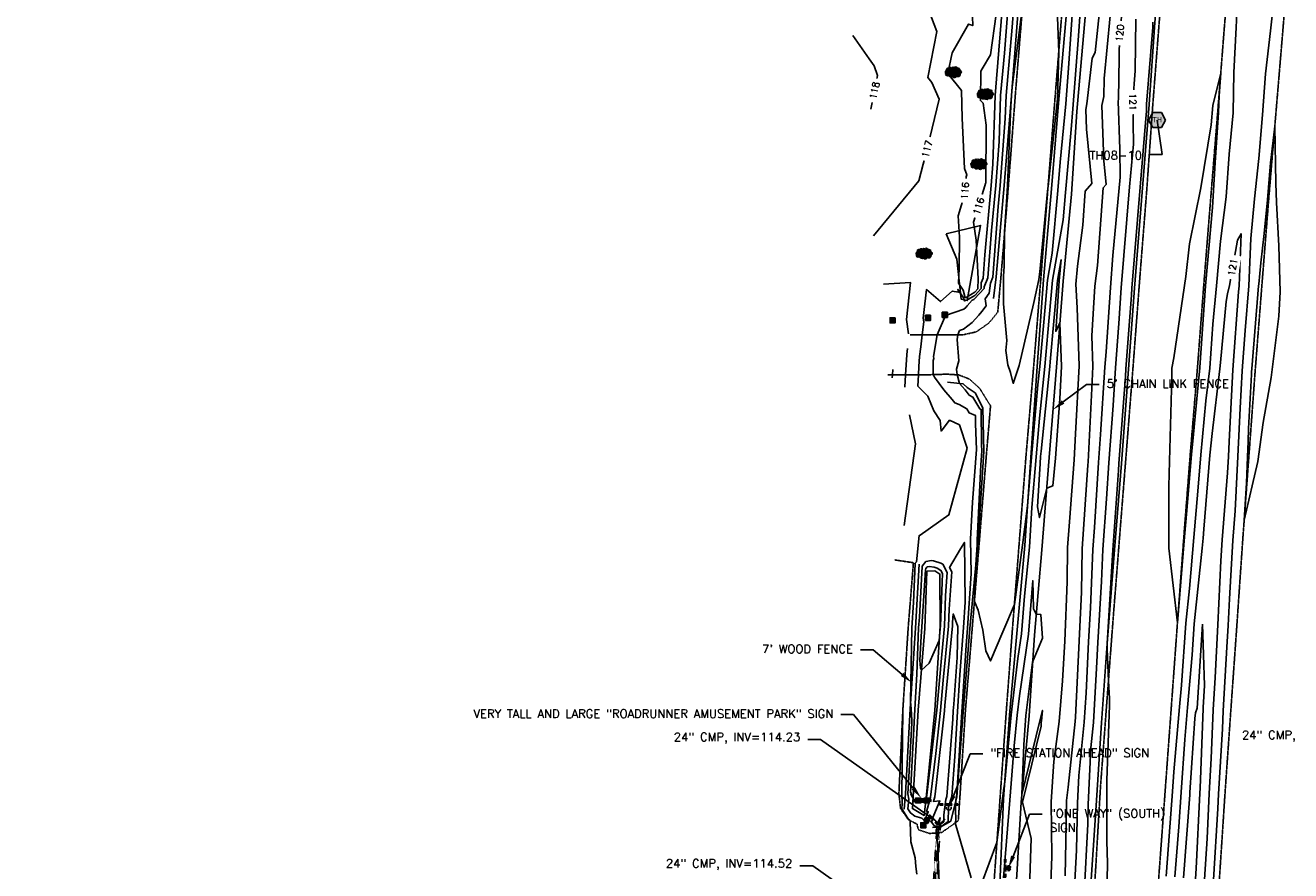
# Model space of a CAD drawing. Header units: feet. Extents: x 351431 to 355879, y 310968 to 329728.
# Tile 47 of 256: x 352804 to 353550, y 315746 to 316244. Entities that reach past the tile are written whole.
import ezdxf

# ---------------------------------------------------------------- set-up
doc = ezdxf.new("R2010")
doc.units = ezdxf.units.FT
doc.header["$MEASUREMENT"] = 0
doc.linetypes.add('D10', pattern=[0.15, 0.1, -0.05])
doc.linetypes.add('D25', pattern=[0.375, 0.25, -0.125])
for name, color, linetype in [('ELIF', 153, 'LINKFENCE'), ('ELTCH-EG2', 253, 'Continuous'), ('ELTCN-EG2', 251, 'Continuous'), ('ELTT', 3, 'Continuous'), ('ELUDC', 153, 'D10'), ('ELYSP', 1, 'D25'), ('ELYSS', 2, 'Continuous'), ('ESFS', 153, 'Continuous'), ('ESGH', 1, 'Continuous'), ('ESIO', 4, 'Continuous'), ('ESIP', 41, 'Continuous'), ('ESIS', 5, 'Continuous'), ('ESMask', 155, 'Continuous'), ('ESUD-CMP', 13, 'D10'), ('ETFS', 6, 'Continuous'), ('ETGH', 4, 'Continuous'), ('ETIF', 4, 'Continuous'), ('ETIS', 2, 'Continuous'), ('ETTC', 252, 'Continuous'), ('ETUD', 4, 'Continuous')]:
    doc.layers.add(name, color=color, linetype=linetype)
doc.styles.add('ANNO-TOPO', font='simplex.shx')
doc.styles.add('L80', font='simplex', dxfattribs={"height": 4})
doc.styles.add('ROMANSM', font='romansm.shx')
doc.linetypes.add('LINKFENCE', pattern='A,0.25,-0.08,0.25,-0.08,["X",ROMANSM,S=0.08,R=0,X=-0.004,Y=-0.04],-0.12', length=0.78)

# ---------------------------------------------------------------- blocks, each defined once
blk = doc.blocks.new('TH')
blk.add_hatch(color=256).paths.add_polyline_path([(-0.05, 0.087), (0.05, 0.087), (0.1, 0), (0.05, -0.087), (-0.05, -0.087), (-0.1, 0)])
for p, q in [((-0.1, 0), (-0.05, 0.087)), ((-0.05, -0.087), (-0.1, 0)), ((-0.05, 0.087), (0.05, 0.087)), ((0.05, 0.087), (0.1, 0)), ((0.1, 0), (0.05, -0.087)), ((0.05, -0.087), (-0.05, -0.087))]:
    blk.add_line(p, q)
blk.add_text('TH', height=0.06).set_placement((-0.053, -0.026))
blk = doc.blocks.new('ESIPUBSIGN')
at = {"layer": 'ESMask'}
h = blk.add_hatch(color=256, dxfattribs=at)
edge = h.paths.add_edge_path()
edge.add_arc((0, 0), 0.03, 90, 450)
for p, q in [((-0.03, 0.105), (-0.045, 0.105)), ((-0.045, 0.105), (-0.045, 0.066)), ((-0.045, 0.038), (-0.045, -0.039)), ((-0.03, 0.105), (-0.03, 0.066)), ((-0.03, 0.038), (-0.03, -0.039)), ((-0.045, -0.067), (-0.045, -0.106)), ((-0.03, -0.106), (-0.045, -0.106)), ((-0.03, -0.067), (-0.03, -0.106))]:
    blk.add_line(p, q)
for start, end in [(144.2314, 216.3563), (17.9702, 107.0495), (253.5383, 340.7883)]:
    blk.add_arc((0, 0), 0.03, start, end)
blk.add_solid([(-0.045, -0.106), (-0.03, -0.106), (-0.045, 0.105), (-0.03, 0.105)], dxfattribs=at)
blk = doc.blocks.new('ESIPOST')
blk.add_lwpolyline([(0.03, 0.03), (0.03, -0.03), (-0.03, -0.03), (-0.03, 0.03), (0.03, 0.03)])
at = {"layer": 'ESMask'}
blk.add_solid([(-0.03, -0.03), (-0.03, 0.03), (0.03, -0.03), (0.03, 0.03)], dxfattribs=at)
blk = doc.blocks.new('ESIBLDR')
blk.add_lwpolyline([(-0.007, 0.033), (-0.023, 0.027), (-0.03, 0.006), (-0.028, -0.033), (-0.01, -0.034), (0.008, -0.037), (0.022, -0.02), (0.034, 0.003), (0.034, 0.027), (0.008, 0.027)], close=True)
at = {"layer": 'ESMask'}
for points in [[(0.008, 0.027), (-0.007, 0.033), (-0.03, 0.006), (-0.023, 0.027)], [(-0.028, -0.033), (0.008, 0.027), (-0.03, 0.006), (0.008, 0.027)], [(0.022, -0.02), (0.008, -0.037), (0.008, 0.027), (-0.028, -0.033)], [(0.008, 0.027), (0.034, 0.027), (0.022, -0.02), (0.034, 0.003)]]:
    blk.add_solid(points, dxfattribs=at)
blk = doc.blocks.new('ESIDTREE')
blk.add_lwpolyline([(-0.083, 0.021, -0.658219), (-0.054, 0.049, -0.594626), (-0.025, 0.05, -0.704437), (0.005, 0.05, -0.885068), (0.042, 0.044, -0.916303), (0.072, 0.022, -1.027393), (0.075, -0.014, -0.880235), (0.036, -0.043, -0.569977), (-0.009, -0.052, -0.370407), (-0.061, -0.036, -0.824221), (-0.092, -0.01, -0.566054), (-0.083, 0.021, -0.480508)], format="xyb")
at = {"layer": 'ESMask', "const_width": 0.01}
blk.add_lwpolyline([(-0.078, 0.023, -0.792768), (-0.051, 0.041, -0.768721), (-0.029, 0.047, 0.639322), (-0.02, 0.048, -0.704437), (0, 0.048, 0.72706), (0.01, 0.048, -0.885068), (0.037, 0.044, 0.713475), (0.045, 0.041, -0.916303), (0.068, 0.025, 0.615666), (0.073, 0.017, -1.027393), (0.075, -0.009, 0.556873), (0.071, -0.017, -0.880235), (0.04, -0.04, 0.556256), (0.032, -0.041, -0.62875), (-0.007, -0.046, -0.457201), (-0.06, -0.028, -1.148825), (-0.085, -0.009, -0.666281), (-0.081, 0.016, 0.45741)], format="xyb", close=True, dxfattribs=at)
at = {"layer": 'ESMask'}
for points in [[(-0.083, 0.021), (-0.092, -0.01), (0.072, 0.022), (0.075, -0.014)], [(-0.083, 0.021), (-0.054, 0.049), (0.072, 0.022), (0.042, 0.044)], [(-0.079, 0.033), (-0.073, 0.024), (-0.064, 0.047), (-0.057, 0.037)], [(-0.019, 0.044), (-0.016, 0.053), (0, 0.042), (-0.001, 0.052)], [(0.01, 0.043), (0.017, 0.057), (0.035, 0.04), (0.034, 0.055)], [(0.045, 0.038), (0.056, 0.046), (0.063, 0.023), (0.07, 0.033)], [(0.07, -0.007), (0.085, -0.004), (0.069, 0.017), (0.082, 0.015)], [(-0.087, -0.008), (-0.084, -0.034), (0.075, -0.011), (0.065, -0.043)], [(-0.049, -0.033), (-0.05, -0.043), (0.029, -0.038), (0.018, -0.055)]]:
    blk.add_solid(points, dxfattribs=at)
blk = doc.blocks.new('ESIPVTSIGN')
for p, q in [((0.057, 0.029), (0, 0.029)), ((0.143, 0.029), (0.086, 0.029)), ((0, -0.029), (0.057, -0.029)), ((0.086, -0.029), (0.143, -0.029))]:
    blk.add_line(p, q)
for centre, start, end in [((0, 0), 145.0682, 214.9318), ((0, 0), 55.0682, 124.9318), ((0, 0), 325.0682, 34.9318), ((0.143, 0), 145.0682, 214.9318), ((0.143, 0), 55.0682, 124.9318), ((0.143, 0), 325.0682, 34.9318), ((0, 0), 235.0682, 304.9318), ((0.143, 0), 235.0682, 304.9318)]:
    blk.add_arc(centre, 0.0286, start, end)
at = {"layer": 'ESMask', "const_width": 0.0286}
for points in [[(0.005, -0.013, 0.998377), (-0.005, 0.013, 1.001626), (0.005, -0.013, -0.622608)], [(0.148, -0.013, 0.998377), (0.138, 0.013, 1.001626), (0.148, -0.013, -0.622608)]]:
    blk.add_lwpolyline(points, format="xyb", dxfattribs=at)
at = {"layer": 'ESMask'}
blk.add_solid([(0, 0.029), (0.143, 0.029), (0, -0.029), (0.143, -0.029)], dxfattribs=at)

msp = doc.modelspace()

# ---------------------------------------------------------------- linework, layer by layer
at = {"layer": 'ELIF', "flags": 128}
for points in [[(353446.66, 316455.16), (353441.21, 316398.45), (353437.4, 316358.94), (353432.49, 316305.57), (353428.73, 316251.41), (353423.74, 316193.33), (353420.43, 316144.75), (353415.59, 316093.3), (353411.64, 316042.68), (353407.35, 315989.4), (353403.04, 315934.92), (353398.63, 315884.6), (353395.56, 315837.15), (353390.83, 315786.1), (353387.96, 315736.75), (353384.09, 315683.86), (353381.41, 315634.43), (353378.64, 315583.95), (353376.89, 315532.03), (353373.87, 315483.93), (353370.61, 315433.45), (353368.51, 315384.07), (353366.68, 315331.73), (353364.84, 315277.81), (353362.03, 315227.27), (353359.72, 315177.38), (353356.57, 315123.73), (353354.09, 315075.84), (353353.53, 315023.74), (353353.34, 314972.13), (353352.04, 314875.88), (353349.67, 314831.3), (353346.73, 314781.26), (353345.08, 314736.45)], [(353330.61, 315926.47), (353328.48, 315888.68), (353325.33, 315841.27), (353322.72, 315791.08), (353321.82, 315782.06)]]:
    msp.add_lwpolyline(points, dxfattribs=at)
at = {"layer": 'ELTCH-EG2', "flags": 128}
for points, elevation in [([(353549.86, 316355.01), (353547.31, 316340.29), (353547.29, 316340.29), (353545.68, 316323.4), (353543.23, 316290.98), (353539.99, 316260.76), (353537.83, 316241.04), (353534.93, 316215.7), (353533.17, 316191.54), (353531.03, 316165.77), (353528.54, 316141.93), (353526.24, 316118.51), (353525.11, 316090.61), (353522.91, 316064.36), (353521.19, 316040.5), (353520.04, 316018.54), (353518.56, 315989.96), (353516.98, 315957.96), (353515.58, 315940.39), (353513.62, 315906)], 122), ([(353303.77, 316120.06), (353330.54, 316152.62), (353335.58, 316172.09), (353342.42, 316200.76), (353338.26, 316210.45), (353335.75, 316213.55), (353341.15, 316240.56), (353334.81, 316257.14), (353324.28, 316262.41), (353313.59, 316267.03), (353317.12, 316279.88), (353291.77, 316299.17), (353285.35, 316302.88), (353282.44, 316301.21)], 117), ([(353476.4, 315742.59), (353477.2, 315752.98), (353480.1, 315792.44), (353480.87, 315804.15), (353484.29, 315842.45), (353485.36, 315855.12), (353488.02, 315891.68), (353490.18, 315912.19), (353492.59, 315942.27), (353494.96, 315969.63), (353496.74, 315991.03), (353499.75, 316022.88), (353502.12, 316042.05), (353503.95, 316068.02), (353506.13, 316090.7), (353508.42, 316116.86), (353511.83, 316143.08), (353513.48, 316168.25), (353515.83, 316192.6), (353516.19, 316216.49), (353517.61, 316242.91), (353518.64, 316264.82)], 122), ([(353379.81, 316256.06), (353376.39, 316212.67), (353375.52, 316202.79), (353374.12, 316162.34), (353373.16, 316149.8), (353369.46, 316108.97), (353368.36, 316095.09), (353367.28, 316092.36), (353367.16, 316088.95), (353363.43, 316084.87), (353360.77, 316083.3), (353358.85, 316082.25), (353357.35, 316081.75), (353356.84, 316083.58), (353353.51, 316088.53), (353353.92, 316086.81), (353350.25, 316087.48), (353343.31, 316081.35), (353334.99, 316088.41), (353333.03, 316071.53), (353333.37, 316069.32), (353332.45, 316061.68), (353331.58, 316054.63), (353330.97, 316048.9), (353330.59, 316043.08), (353330.23, 316038.17), (353329.91, 316031.51), (353335.75, 316025.53), (353339.26, 316016.86), (353343, 316011.3), (353343.62, 316005.02), (353348.67, 316011.39), (353354.42, 316008.63), (353358.96, 315994.96), (353348.11, 315955.56), (353331.23, 315943.68), (353330.93, 315943.35), (353330.76, 315943.47), (353329.15, 315927.91), (353328.42, 315927.05), (353328.41, 315926.99), (353327.26, 315903.94), (353326.35, 315888.95), (353326.29, 315888.84), (353325.62, 315845.62), (353325.88, 315841.19), (353326.31, 315834.43), (353326.3, 315832.9), (353324.53, 315800.95), (353324.02, 315791.1), (353324.59, 315788.02), (353324.09, 315782.22), (353325.64, 315779.8), (353328.05, 315777.82), (353332.35, 315776.71), (353333.42, 315775.54), (353334.77, 315776.2), (353334.89, 315777.77), (353336.05, 315780.5), (353335.08, 315780.43), (353337.46, 315789.06), (353340.56, 315814.84), (353343.35, 315840.24), (353344.93, 315858.19), (353347.99, 315890.04), (353348.34, 315900.06), (353349.98, 315922.08), (353348.59, 315924.62), (353355.14, 315935.49), (353357.35, 315939.37), (353357.81, 315904.18), (353356.81, 315889.2), (353354.75, 315861.27), (353353.38, 315839.64), (353351.67, 315813.06), (353349.89, 315789.48), (353348.02, 315783.32), (353347.92, 315782.56), (353347.7, 315774.86), (353343.54, 315771.58), (353343.26, 315770.86), (353340.67, 315770.05), (353340.68, 315768), (353341.64, 315758.97), (353342.47, 315738.84)], 117), ([(353383.15, 316255.94), (353380.94, 316227.9), (353378.74, 316202.82), (353377.8, 316175.77), (353375.82, 316149.77), (353373.41, 316123.19), (353371.21, 316095.42), (353369.05, 316089.94), (353369.01, 316089.02), (353363.4, 316082.89), (353363.19, 316082.77), (353362.95, 316082.64), (353361.97, 316082.21), (353359.05, 316078.79), (353358.14, 316077.79), (353356.95, 316076.86), (353346.27, 316073.08), (353341.3, 316061.71), (353339.16, 316048.95), (353339.26, 316047.71), (353338.94, 316046.58), (353339.01, 316038.28), (353339.67, 316036.7), (353345.33, 316029.37), (353350.12, 316023.61), (353351.66, 316021.62), (353354.2, 316020.58), (353358.78, 316018.19), (353360.25, 316015.69), (353363.89, 316014.2), (353363.94, 316009.17), (353364.47, 315994.04), (353362.14, 315962.97), (353361.06, 315941.32), (353361.32, 315921.02), (353359.19, 315888.81), (353358.44, 315878.63), (353355.95, 315839.34), (353352.84, 315791.06), (353352.71, 315789.41), (353352.56, 315788.91), (353352.29, 315786.85), (353352.16, 315782.45), (353352.35, 315775.13), (353352.02, 315773.96), (353361.44, 315741.63)], 118), ([(353386.49, 316255.82), (353385.49, 316243.12), (353381.96, 316202.85), (353381.49, 316189.2), (353378.48, 316149.73), (353377.36, 316137.41), (353374.06, 316095.74), (353372.67, 316092.22), (353371.97, 316086.24), (353369.66, 316082.92), (353370.19, 316078.91), (353367.69, 316075.5), (353365.86, 316073.36), (353361.98, 316069.04), (353356.89, 316065.07), (353354.57, 316064.25), (353353.49, 316061.78), (353353.02, 316059), (353354.01, 316046.32), (353352.66, 316041.48), (353353.02, 316038.15), (353353.35, 316037.58), (353354.45, 316033.01), (353356.02, 316031.31), (353357.75, 316029.22), (353360.13, 316026.19), (353362.36, 316025.03), (353366.49, 316018.05), (353367.27, 316017.73), (353367.48, 315997.11), (353367.62, 315993.15), (353367.01, 315985.03), (353364.8, 315940.72), (353364.84, 315937.86), (353364.06, 315926.16), (353363.97, 315919.81), (353363.28, 315904.57), (353365.47, 315899.38), (353368.32, 315887.68), (353370.09, 315875.49), (353372.76, 315869.5), (353379.98, 315886.56), (353386.84, 315902.74), (353391.69, 315937.69), (353394.56, 315960.86), (353396.94, 315989.53), (353400.72, 316032.15), (353401.84, 316043.02), (353405.2, 316080.24), (353406.45, 316094.01), (353409.19, 316109.92), (353412.42, 316146.82), (353413.92, 316163.54), (353417.15, 316197.91), (353418.7, 316218.88), (353421.09, 316253.12)], 119), ([(353367.53, 315737.98), (353376.49, 315762.4), (353376.53, 315762.47), (353380.69, 315794.38), (353381.19, 315798), (353384.98, 315837.62), (353388.93, 315870.84), (353391.05, 315885.47), (353392.84, 315907.59), (353395.82, 315936.54), (353397.14, 315959.85), (353399.63, 315989.78), (353401.66, 316012.68), (353404.77, 316043.06), (353406.57, 316063.01), (353409.38, 316093.87), (353415.53, 316129.56), (353416.94, 316145.66), (353420.27, 316182.81), (353421.41, 316194.95), (353424.59, 316237.98), (353425.58, 316252.12)], 118), ([(353376.06, 316250.82), (353372.76, 316226.76), (353367.76, 316218.48), (353367.01, 316217.12), (353366.84, 316199.85), (353368.4, 316198.37), (353370.27, 316185.42), (353370.09, 316151.44), (353369.86, 316150.93), (353368.92, 316147.62), (353362.81, 316128.16), (353364.26, 316117.47), (353365.51, 316094.76), (353365.52, 316094.76), (353365.31, 316088.88), (353363.45, 316086.85), (353358.36, 316083.83), (353358.09, 316083.69), (353357.88, 316083.61), (353356.65, 316088.08), (353353.81, 316092.29), (353354.26, 316100.96), (353354.47, 316119.32), (353353.69, 316131.9), (353357.48, 316144.19), (353358.35, 316154.88), (353358.88, 316156.02), (353357.5, 316159.87), (353356.08, 316189.54), (353355.75, 316205.8), (353355.72, 316205.87), (353347.63, 316215.87), (353350.06, 316228), (353359.76, 316244.99), (353362.32, 316244.05), (353362.06, 316249.19)], 116), ([(353436.77, 316250.56), (353434.56, 316228.25), (353432.68, 316224.96), (353429.63, 316197.88), (353428.95, 316194.64), (353429.34, 316183.07), (353432.42, 316150.91), (353428.66, 316146.37), (353427.14, 316126.35), (353424.11, 316102.25), (353423.13, 316091.68), (353423.9, 316077.69), (353425.05, 316043.45), (353422.91, 316003.41), (353422.17, 315987.96), (353419.26, 315951.4), (353418.2, 315936.3), (353417.88, 315916.03), (353416.6, 315881.07), (353415.27, 315857.62), (353413.19, 315833.77), (353410.17, 315810.14), (353408.45, 315786.46), (353408.92, 315754.14), (353408.1, 315733.37)], 118), ([(353443.38, 316249.85), (353439.72, 316212.87), (353439.57, 316202.2), (353438.5, 316197.05), (353439.58, 316164.29), (353440.91, 316150.42), (353439.29, 316148.47), (353435.81, 316102.58), (353434.28, 316090.38), (353432.53, 316061.07), (353433.13, 316043.11), (353432.43, 316030.12), (353430.36, 315986.86), (353430.2, 315984.85), (353426.74, 315935.49), (353426.34, 315909.99), (353425.34, 315885.34), (353425.1, 315881.21), (353422.85, 315836.26), (353422.7, 315833.65), (353418.64, 315794.99), (353417.64, 315787.16), (353417.57, 315786.25), (353417.62, 315783.17), (353416.74, 315742.68)], 119), ([(353458.45, 316247.88), (353458.13, 316217.41), (353456.65, 316199.26), (353457.04, 316174.15), (353454.71, 316148.9), (353449.82, 316089.45), (353448.42, 316068.35), (353446.41, 316042.18), (353445.01, 316020.03), (353442.47, 315986.18), (353441.16, 315964.95), (353438.99, 315935.09), (353438.24, 315916.36), (353436.1, 315880.22), (353435.35, 315865.18), (353433.45, 315833.1), (353431.89, 315818.23), (353430.35, 315784.83), (353430.1, 315773.14), (353427.91, 315731.84)], 121), ([(353468.52, 316246.15), (353468.49, 316243.21), (353464.78, 316197.75), (353464.84, 316193.55), (353464.45, 316189.32)], 122), ([(353302.17, 316194.86), (353306.21, 316214.74), (353304.15, 316220.4), (353301.16, 316224.56), (353291.67, 316238.28)], 118), ([(353503.59, 316136.89), (353504.09, 316143.52), (353505.15, 316163.41), (353507.17, 316192.9), (353507.68, 316202.65), (353508.53, 316215.95), (353503.88, 316196.87), (353502.8, 316185.58), (353496.87, 316148.47), (353490.1, 316115.37), (353487.99, 316096.11), (353480.84, 316048.15), (353479.69, 316042.08), (353479.61, 316036.72), (353478.26, 315987.28), (353477.98, 315972.23), (353477.98, 315936.03), (353483, 315891.97), (353487.24, 315942.66), (353488.49, 315958.21), (353491.33, 315991.23), (353492.01, 315999.07), (353495.16, 316032.21), (353496.11, 316042.26), (353496.14, 316042.45), (353499.54, 316090.61), (353503.59, 316136.89)], 123), ([(353464.45, 316189.32), (353456.2, 316089.21), (353455.93, 316085.06), (353452.6, 316041.67), (353452.31, 316037.14), (353448.46, 315985.87), (353448.2, 315981.68), (353444.81, 315934.96), (353444.68, 315931.88), (353441.6, 315879.72), (353441.6, 315879.65), (353441.48, 315877.57), (353441.61, 315876.62), (353442.29, 315857.51), (353442.99, 315847.32), (353442.86, 315843.32), (353441.46, 315798.97), (353441.36, 315763.08), (353441.67, 315750.12), (353441.22, 315720.89)], 122), ([(353524.75, 315998.86), (353524.25, 315989.81), (353523.69, 315974.34), (353522.36, 315952.46), (353530.32, 315987.04), (353533.62, 316010.01), (353538.23, 316036.54), (353542.71, 316072.74), (353543.66, 316087.14), (353542.75, 316114.17), (353541.47, 316139.83), (353540.97, 316151.11), (353540.41, 316184.66), (353537.88, 316163.11), (353536.11, 316141.39), (353534.14, 316121.48), (353532.16, 316104.11), (353530.94, 316091.61), (353530.89, 316090.54), (353526.8, 316041.66), (353526.67, 316039.9), (353526.59, 316038.27), (353524.95, 316006.51), (353524.75, 315998.86)], 123), ([(353481.46, 315742.09), (353483.74, 315771.72), (353485.23, 315792.11), (353487.28, 315823.03), (353488.98, 315842.08), (353491.6, 315873.1), (353492.93, 315891.38), (353497.62, 315936.03), (353498.09, 315941.85), (353498.55, 315947.15), (353502.2, 315990.83), (353503.4, 316003.49), (353508.09, 316041.65), (353508.36, 316045.43), (353511.82, 316081.41), (353512.58, 316085.83), (353513.64, 316090.76), (353518.38, 316117.55), (353520.57, 316121.36), (353519.32, 316090.68), (353519.02, 316087.06), (353515.7, 316041.1), (353513.49, 315998.82), (353513.04, 315990.08), (353512.55, 315980.3), (353509.39, 315940.77), (353508.68, 315928.43)], 121), ([(353414.46, 316106.18), (353413.29, 316093.62), (353411.21, 316063.73), (353413.67, 316068.71), (353414.63, 316042.98), (353413.7, 316024.04), (353411.13, 315989.1), (353409.59, 315972.7), (353405.92, 315971.31), (353401.63, 315953.95), (353400.51, 315960.26), (353401.96, 315985.85), (353402.31, 315990.02), (353402.59, 315993.21), (353407.71, 316043.11), (353407.95, 316045.78), (353412.32, 316093.74), (353414.46, 316106.18)], 117), ([(353309.59, 316091.69), (353325.64, 316092.49), (353323.13, 316070.83), (353324.42, 316062.37)], 116), ([(353323.83, 316053.59), (353323.46, 316050.07), (353323.44, 316049.89), (353322.57, 316038.16), (353322.23, 316030.95)], 116), ([(353324.91, 316014.48), (353328.5, 315997.43), (353321.83, 315949.38)], 116), ([(353343.55, 315927.06), (353339.12, 315928.46), (353337.95, 315928.6), (353334.67, 315928.11), (353332.55, 315925.36), (353332.48, 315925.17), (353330.81, 315895.31), (353330.38, 315889.06), (353329.3, 315861.56), (353328.12, 315840.8), (353327.28, 315825.61), (353325.52, 315791.79), (353325.53, 315791.75), (353325.7, 315791.92), (353326.18, 315790.96), (353325.75, 315790.83), (353328.46, 315785.89), (353329.66, 315786.02), (353334.63, 315787.34), (353335, 315788.71), (353340.21, 315831.94), (353341.14, 315840.4), (353344.02, 315873.3), (353345.63, 315890.01), (353346.26, 315908.01), (353347.27, 315921.55), (353344.61, 315926.43), (353343.55, 315927.06)], 118), ([(353341.22, 315924.24), (353339.6, 315924.75), (353336.65, 315925.12), (353335.42, 315924.93), (353334.63, 315923.91), (353334.37, 315923.24), (353333.85, 315913.96), (353332.17, 315889.59), (353331.95, 315883.79), (353331.15, 315869.81), (353331.56, 315865.19), (353332.08, 315863.93), (353336.6, 315868.06), (353342.51, 315881.53), (353343.11, 315888.42), (353343.26, 315889.98), (353344.18, 315915.96), (353344.55, 315921.02), (353343.56, 315922.84), (353341.22, 315924.24)], 119), ([(353508.68, 315928.43), (353506.9, 315890.7), (353505.17, 315859.72), (353504.03, 315840.68), (353502.92, 315811.88), (353501.7, 315791.19), (353500.48, 315764.76), (353498.97, 315740.65)], 121), ([(353380.39, 315741.62), (353382.21, 315763.24), (353384.07, 315787.44), (353386.77, 315819.31), (353388.5, 315837.42), (353389.87, 315848.91), (353395.12, 315885.16), (353397.69, 315916.86), (353398.17, 315900.21), (353399.73, 315897.09), (353402.35, 315896.84), (353403.39, 315882.85), (353397.61, 315868.81), (353393.51, 315837.22), (353392.51, 315820.05), (353391.26, 315790.68), (353401.88, 315834.13), (353403.36, 315840.24), (353402.8, 315833.85), (353402.7, 315833.12), (353402.54, 315830.92), (353391.68, 315786.13), (353396.83, 315764.75), (353395.68, 315735.46)], 117), ([(353513.62, 315906), (353512.87, 315890.34), (353512.16, 315877.47), (353509.92, 315839.95), (353509.51, 315829.38), (353507.23, 315790.85), (353506.85, 315782.53), (353504.21, 315740.28)], 122), ([(353353.48, 315889.71), (353353.1, 315871.39), (353351.07, 315843.91), (353350.82, 315839.94), (353350.5, 315835.06), (353347.06, 315789.54), (353346.51, 315787.72), (353345.3, 315778.68), (353345.18, 315774.6), (353342.78, 315772.71), (353342.84, 315772.22), (353339.75, 315772.06), (353337.52, 315774.9), (353338.32, 315774.94), (353338.41, 315776.14), (353342.97, 315786.89), (353339.14, 315786.62), (353339.91, 315789.41), (353340.92, 315797.75), (353345.57, 315840.09), (353345.83, 315843.08), (353350.36, 315890.07), (353350.43, 315892.12), (353350.8, 315897.14), (353353.48, 315889.71)], 116), ([(353321.06, 315840.05), (353320.43, 315791.14), (353320.72, 315785.43), (353320.56, 315782.33), (353323.76, 315776.91), (353324.18, 315776.25), (353325.13, 315775.47), (353325.39, 315774.74), (353325.85, 315762.82), (353328.41, 315753.28), (353328.81, 315748.2), (353329.36, 315743.66)], 116)]:
    msp.add_lwpolyline(points, dxfattribs=dict(at, elevation=elevation))
at = {"layer": 'ELTCN-EG2', "flags": 128}
for points, elevation in [([(353391.54, 316255.36), (353385.62, 316207.86), (353385.18, 316202.88), (353385.17, 316202.64), (353384.72, 316196.62), (353382.8, 316149.77), (353382.46, 316143.16), (353381.1, 316122.44), (353380.74, 316102.19), (353380.46, 316096.39), (353380.5, 316079.94), (353382.4, 316058.43), (353381.8, 316052.41), (353383, 316044.02), (353384.49, 316039.52), (353386.21, 316033.11), (353389.7, 316043.73), (353398.25, 316080.72), (353401.3, 316094.44), (353401.8, 316098.96), (353406.46, 316146.17), (353406.63, 316148.16), (353406.74, 316149.2), (353412.26, 316200.82), (353412.98, 316228.37), (353412.13, 316254.07)], 120), ([(353449.99, 316249.14), (353448.82, 316237.37), (353448.31, 316200.75), (353448.04, 316199.45), (353448.98, 316171.11), (353449.24, 316154.75), (353444.98, 316108.47), (353443.43, 316089.68), (353440.91, 316051.64), (353440.22, 316042.69), (353437.71, 316002.92), (353436.48, 315986.5), (353434.13, 315948.22), (353433.18, 315935.21), (353431.79, 315900.85), (353430.6, 315880.71), (353429.1, 315850.72), (353428.08, 315833.38), (353424.77, 315801.91), (353424.01, 315785.55), (353423.42, 315757.91), (353422.06, 315732.15)], 120), ([(353315.15, 316041.33), (353314.92, 316038.15), (353314.83, 316036.28)], 115), ([(353486.51, 315741.59), (353490.27, 315790.46), (353490.37, 315791.79), (353493.26, 315835.48), (353493.72, 315838.77), (353494.71, 315841.65), (353497.83, 315891.09)], 120), ([(353497.83, 315891.09), (353498.9, 315854.96), (353498.18, 315841.96), (353498.14, 315841.41), (353496.33, 315794.38), (353496.16, 315791.53), (353494.1, 315747), (353493.73, 315741.02)], 120), ([(353341.93, 315774.52), (353342.98, 315776.99), (353342.68, 315774.79), (353342.67, 315774.35), (353342.41, 315774.14), (353342.54, 315773.13), (353341.19, 315773.06), (353340.22, 315774.3), (353341.92, 315774.38), (353341.93, 315774.52)], 115)]:
    msp.add_lwpolyline(points, dxfattribs=dict(at, elevation=elevation))
at = {"layer": 'ELTT', "flags": 128}
for points in [[(353346.67, 316121.33), (353352.89, 316106.44), (353355.43, 316082.77), (353359.01, 316081.93), (353366.95, 316126.24)], [(353339.88, 315922.62), (353342.93, 315920.7), (353343.02, 315889.97), (353340.03, 315840.47), (353334.76, 315788.67), (353333.69, 315778.33), (353326.7, 315782.4), (353330.19, 315840.37), (353334.05, 315888.55), (353335.22, 315922.37)]]:
    msp.add_lwpolyline(points, close=True, dxfattribs=at)
at = {"layer": 'ELUDC', "flags": 128}
msp.add_lwpolyline([(353342.3, 315773.84), (353337.6, 315699.26)], dxfattribs=at)
at = {"layer": 'ELYSP', "flags": 128}
for points in [[(353326.82, 314541.64), (353327.67, 314589.18), (353328.59, 314637.38), (353329.67, 314686.66), (353330.45, 314733.13), (353331.44, 314782.3), (353332.78, 314832.24), (353333.9, 314877.48), (353335.56, 314925.36), (353336.78, 314972.86), (353338.36, 315025.53), (353340.14, 315075.64), (353341.98, 315124.35), (353344.43, 315176.91), (353346.5, 315227.95), (353348.8, 315278.39), (353351.26, 315332.22), (353353.73, 315384.31), (353356.18, 315434.82), (353358.75, 315484.35), (353361.61, 315532.63), (353364.72, 315584.6), (353367.85, 315634.54), (353371.39, 315686.17), (353374.73, 315737.41), (353381.91, 315837.51), (353385.53, 315886.11), (353389.61, 315938.06), (353393.67, 315990), (353398.23, 316043.26), (353402.39, 316094.4), (353406.62, 316148.16), (353410.78, 316200.98), (353415.03, 316253.88), (353419.16, 316305.1), (353423.47, 316359.01), (353427.47, 316407.78), (353431.26, 316456.03), (353434.75, 316503), (353437.71, 316550.55), (353441.32, 316589.73), (353444.68, 316628.8), (353449.45, 316681.16), (353453.89, 316731.87), (353460.66, 316781.54), (353467.08, 316829.74), (353475.28, 316878.08), (353487.96, 316928.01), (353500.53, 316977.16), (353505.41, 316996.76), (353518.91, 317045.55), (353530.58, 317095.06), (353536.96, 317128.45), (353538.2, 317132.8), (353539.65, 317135.26), (353541.18, 317135.34), (353542.61, 317133.86), (353540.45, 317094.32), (353537.03, 317044.48), (353533.11, 316994.14), (353529.48, 316944.3), (353525.41, 316894.11), (353521.22, 316844.59), (353517.42, 316795.43), (353514.02, 316745.06), (353512.26, 316722.33), (353512.2, 316714.72)], [(353487.77, 316416.86), (353487.58, 316415.17), (353485.2, 316395.98), (353481.24, 316345.69), (353477.3, 316296), (353472.3, 316246.77), (353468.39, 316196.37), (353464.89, 316146.92), (353460.96, 316097.2), (353457.01, 316045.29), (353453.1, 315995.53), (353449.13, 315945.57), (353445.18, 315895.6), (353441.39, 315845.6), (353437.65, 315795.71), (353434.66, 315745.03), (353431.23, 315695.03), (353428.28, 315645.38), (353425.57, 315595.37), (353422.2, 315545.07), (353419.66, 315495.5), (353417.16, 315444.98), (353415.51, 315413.49), (353411.56, 315395.53), (353410.17, 315345.61), (353408.09, 315295.55), (353406.07, 315245.51), (353404.18, 315194.67), (353401.78, 315145), (353397.39, 315095.67), (353392.38, 315045.84), (353386.26, 314994.98), (353382.33, 314944.87), (353376.72, 314895.08), (353371.43, 314844.83), (353366.76, 314794.61), (353361.55, 314744.83), (353356.14, 314694.55), (353350.68, 314644.51), (353344.94, 314594.37), (353339.09, 314544.42), (353335.9, 314517.91), (353334.06, 314515.7), (353331.53, 314515.57), (353328.62, 314517.12), (353328.42, 314520.83), (353328.42, 314529.72), (353326.73, 314540.98)], [(353524.49, 316413.88), (353524.61, 316413.04), (353522.51, 316393.32), (353518.81, 316343.26), (353514.85, 316293.25), (353510.71, 316243.6), (353506.72, 316192.9), (353502.74, 316143.78), (353498.5, 316090.73), (353494.8, 316042.24), (353490.55, 315991.28), (353486.77, 315942.68), (353483, 315891.97), (353479.43, 315842.82), (353475.75, 315792.64), (353472.07, 315743.06), (353468.72, 315692.15), (353465.5, 315643.39), (353462.66, 315592.75), (353460.03, 315543.38), (353457.24, 315491.85), (353454.65, 315443.38), (353452.14, 315392.66), (353449.65, 315343.36), (353447.03, 315292.28), (353444.9, 315243.34), (353442.9, 315193.38), (353439.06, 315093.1), (353437.64, 315043.64), (353435.96, 314994.29), (353434.32, 314943.18), (353432.77, 314893.66), (353431.23, 314843.25), (353429.61, 314793.81), (353428.53, 314743.36), (353427.94, 314692.11), (353427.25, 314642.92), (353427.03, 314593.37), (353426.96, 314543.18), (353426.97, 314493.16), (353426.98, 314443.13), (353427.08, 314392.26), (353427.22, 314343.16), (353427.19, 314291.98), (353427.39, 314242.82), (353427.55, 314191.99), (353427.79, 314142.72), (353428.09, 314091.63), (353428.36, 314043.08), (353428.66, 313992.69), (353429.26, 313953.97), (353430.76, 313949.54), (353431.79, 313934.36), (353433.74, 313912.65), (353434.98, 313907.83), (353440.97, 313904.25), (353444.53, 313904.64)], [(353559.19, 316411.12), (353559.2, 316410.37), (353557.52, 316390.15), (353553.28, 316339.75), (353549.22, 316290.55), (353545.11, 316240.56), (353540.93, 316190.85), (353536.8, 316141.36), (353532.78, 316090.65), (353528.76, 316039.45), (353525.11, 315989.76), (353521.45, 315940.03), (353518.02, 315890.06), (353514.41, 315839.22), (353511, 315790.58), (353507.68, 315739.83), (353504.55, 315690.81), (353501.28, 315639.99), (353498.09, 315591.2), (353494.97, 315541), (353491.51, 315491.33), (353487.99, 315440.1), (353485.05, 315391.63), (353481.95, 315339.85), (353479.33, 315291.85), (353476.64, 315240.98), (353473.94, 315192.16), (353471.41, 315140.03), (353469.27, 315092.1), (353466.6, 315041.32), (353464.73, 314992.36), (353462.66, 314941.39), (353460.73, 314892.35), (353458.85, 314842.53), (353457.12, 314792.74), (353455.57, 314742.25), (353454.06, 314692.78), (353452.47, 314642.26), (353450.98, 314592.97), (353449.49, 314542.55), (353448.15, 314492.82), (353446.58, 314442.74), (353445.32, 314392.52), (353444.92, 314342.76), (353444.36, 314292.98), (353444.37, 314242.79), (353444.55, 314192.68), (353444.64, 314143.35), (353444.83, 314092.79), (353444.74, 314041.78), (353445.12, 313992.71), (353445.21, 313954.09), (353444.53, 313904.64)], [(353312.23, 316038.15), (353335.74, 316038.18), (353346.93, 316038.52), (353354.13, 316038.08), (353360.41, 316035.59), (353366.49, 316030.04), (353372.78, 316019.89), (353370.46, 315992.58), (353366.23, 315940.48), (353361.95, 315888.39), (353357.92, 315839.53), (353354.72, 315789.19), (353353.74, 315775.18), (353343.94, 315768.25), (353336.79, 315767.71), (353330.26, 315769.9), (353329.42, 315773.16), (353324.09, 315776.03), (353319.69, 315782.52)], [(353316.34, 315929.01), (353327.31, 315927.34), (353324.22, 315889), (353321.12, 315841.4), (353318.74, 315791.18), (353319.69, 315782.52)]]:
    msp.add_lwpolyline(points, dxfattribs=at)
msp.add_lwpolyline([(352803.58, 316381.48), (352811.58, 316381.49), (352824.89, 316381.4), (352860.61, 316381.53), (352862.52, 316381.52), (352914.32, 316381.66), (352955.6, 316381.79), (352966.67, 316381.83), (353008.92, 316381.89), (353020.48, 316381.92), (353070.94, 316382.07), (353090.95, 316382.1), (353123.78, 316382.22), (353129.79, 316382.26), (353138.05, 316382.17), (353177.12, 316382.46), (353181.15, 316382.41), (353229.05, 316382.65), (353281.54, 316382.83), (353335.43, 316382.92), (353368.59, 316383.12, -0.11161), (353380.03, 316380.46), (353379.57, 316379.52), (353379.45, 316378.65), (353384.99, 316375.42), (353390.88, 316369.61), (353395.41, 316363.26), (353399.17, 316350.99), (353395.72, 316306.98), (353391.67, 316255.34), (353387.41, 316203.29), (353383.34, 316149.79), (353378.98, 316096.62), (353377.04, 316075.07), (353371.76, 316068.65), (353364.41, 316063.51), (353356.87, 316061.8), (353338.29, 316061.69), (353325.24, 316061.67)], format="xyb", dxfattribs=at)
at = {"layer": 'ELYSS', "flags": 128}
for points in [[(353431.46, 315731.65), (353434.99, 315784.3), (353438.27, 315832.86), (353441.63, 315879.72), (353445.95, 315934.93), (353449.93, 315985.79), (353454.18, 316041.54), (353457.77, 316089.15), (353466.41, 316197.45), (353469.6, 316245.97), (353474.44, 316297.96), (353479.79, 316356.26), (353483.68, 316422.59), (353487.87, 316462.59), (353491.67, 316510.95), (353495.03, 316555.8), (353500.2, 316606.58), (353504.3, 316656.77), (353506.86, 316708.46)], [(353452.02, 316680.68), (353446.76, 316628.91), (353446.12, 316589.31), (353441.25, 316550.3), (353438.23, 316503.07), (353434.2, 316456.03), (353435.57, 316408.31), (353429.56, 316359.09), (353421.91, 316305.38), (353417.69, 316253.88), (353413.11, 316200.73), (353408.73, 316147.77), (353404.09, 316094.12), (353400.2, 316042.99), (353396.49, 315989.49), (353392.99, 315937.46), (353388.29, 315885.68), (353383.9, 315837.68), (353380.51, 315787.92), (353378.31, 315737.62)], [(353356.35, 316347.08), (353355.75, 316359.35), (353360.7, 316365.24), (353369.24, 316369.92), (353377.4, 316371.67), (353383.25, 316368.66), (353385.78, 316365.61), (353393.17, 316349.51), (353392.88, 316307.1), (353389.25, 316255.72), (353385.24, 316202.88), (353380.78, 316149.71), (353376.18, 316095.98), (353374.53, 316083.07)], [(353347.4, 316033.79), (353356.6, 316032.77), (353358.99, 316030.7), (353363.66, 316027.5), (353368.2, 316018.7), (353368.74, 315992.84), (353365.42, 315940.62), (353360.55, 315888.59), (353356.72, 315839.25), (353352.93, 315789.41), (353349.34, 315775.02), (353343.13, 315771.34), (353338.55, 315771.22)]]:
    msp.add_lwpolyline(points, dxfattribs=at)
at = {"layer": 'ESUD-CMP'}
for p, q in [((353341.3, 315773.9), (353338.97, 315776.56)), ((353343.3, 315773.78), (353345.95, 315776.12))]:
    msp.add_line(p, q, dxfattribs=at)
at = {"layer": 'ESUD-CMP', "flags": 128}
msp.add_lwpolyline([(353338.6, 315699.2), (353343.3, 315773.78), (353341.3, 315773.9), (353336.6, 315699.32)], close=True, dxfattribs=at)
at = {"layer": 'ETFS', "linetype": 'ByBlock', "lineweight": -2}
for p, q in [((353360.67, 315814.75), (353368.17, 315814.75)), ((353395.82, 315779.06), (353403.32, 315779.06))]:
    msp.add_line(p, q, dxfattribs=at)
for points in [[(353350.9, 315789.9), (353360.67, 315814.75)], [(353386.06, 315754.21), (353395.82, 315779.06)]]:
    msp.add_lwpolyline(points, dxfattribs=at)
at = {"layer": 'ETFS'}
for points in [[(353352.07, 315789.44), (353348.16, 315782.92), (353349.74, 315790.36)], [(353387.22, 315753.75), (353383.31, 315747.23), (353384.89, 315754.67)]]:
    msp.add_solid(points, dxfattribs=at)
at = {"layer": 'ETGH', "linetype": 'ByBlock', "lineweight": -2}
msp.add_line((353474.03, 316168.06), (353466.53, 316168.06), dxfattribs=at)
msp.add_lwpolyline([(353471.03, 316188.4), (353474.03, 316168.06)], dxfattribs=at)
at = {"layer": 'ETIF', "linetype": 'ByBlock', "lineweight": -2}
for p, q in [((353429.3, 316032.47), (353436.8, 316032.47)), ((353303.6, 315876.07), (353296.1, 315876.07))]:
    msp.add_line(p, q, dxfattribs=at)
for points in [[(353415.61, 316022.14), (353429.3, 316032.47)], [(353320.65, 315861.51), (353303.6, 315876.07)]]:
    msp.add_lwpolyline(points, dxfattribs=at)
at = {"layer": 'ETIF'}
for points in [[(353416.36, 316021.14), (353409.62, 316017.62), (353414.85, 316023.13)], [(353321.46, 315862.46), (353326.35, 315856.64), (353319.84, 315860.56)]]:
    msp.add_solid(points, dxfattribs=at)
at = {"layer": 'ETIS', "linetype": 'ByBlock', "lineweight": -2}
msp.add_line((353292.01, 315837.9), (353284.51, 315837.9), dxfattribs=at)
msp.add_lwpolyline([(353327.23, 315794.39), (353292.01, 315837.9)], dxfattribs=at)
at = {"layer": 'ETIS'}
msp.add_solid([(353328.2, 315795.18), (353331.95, 315788.56), (353326.25, 315793.61)], dxfattribs=at)
at = {"layer": 'ETUD', "linetype": 'ByBlock', "lineweight": -2}
for p, q in [((353272.6, 315823.21), (353265.1, 315823.21)), ((353267.9, 315748.63), (353260.4, 315748.63))]:
    msp.add_line(p, q, dxfattribs=at)
for points in [[(353336.18, 315778.18), (353272.6, 315823.21)], [(353331.48, 315703.59), (353267.9, 315748.63)]]:
    msp.add_lwpolyline(points, dxfattribs=at)
at = {"layer": 'ETUD'}
msp.add_solid([(353336.9, 315779.2), (353342.3, 315773.84), (353335.46, 315777.16)], dxfattribs=at)

# ---------------------------------------------------------------- block references
at = {"layer": 'ESFS', "xscale": 50, "yscale": 50, "zscale": 50, "rotation": 270}
msp.add_blockref('ESIPUBSIGN', (353348.16, 315782.92), dxfattribs=at)
at = {"layer": 'ESFS', "xscale": 50, "yscale": 50, "zscale": 50}
msp.add_blockref('ESIPUBSIGN', (353383.31, 315747.23), dxfattribs=at)
at = {"layer": 'ESGH', "xscale": 50, "yscale": 50, "zscale": 50}
msp.add_blockref('TH', (353471.03, 316188.4), dxfattribs=at)
at = {"layer": 'ESIO', "xscale": 50, "yscale": 50, "zscale": 50}
for name, p in [('ESIDTREE', (353351.02, 316216.53)), ('ESIDTREE', (353369.9, 316203.57)), ('ESIDTREE', (353366.06, 316162.31)), ('ESIDTREE', (353333.79, 316109.58)), ('ESIBLDR', (353335.16, 315775.42))]:
    msp.add_blockref(name, p, dxfattribs=at)
at = {"layer": 'ESIP', "xscale": 50, "yscale": 50, "zscale": 50}
for p in [(353335.93, 316071.73), (353345.84, 316073.54), (353315.03, 316070.26), (353333.13, 315772.57)]:
    msp.add_blockref('ESIPOST', p, dxfattribs=at)
at = {"layer": 'ESIS', "xscale": 50, "yscale": 50, "zscale": 50}
msp.add_blockref('ESIPVTSIGN', (353329.08, 315787.13), dxfattribs=at)

# ---------------------------------------------------------------- texts
at = {"layer": 'ETFS', "char_height": 5, "attachment_point": 1, "style": 'ANNO-TOPO'}
for s, insert, width in [('"FIRE STATION AHEAD" SIGN', (353372.67, 315817.75), 110.7149), ('"ONE WAY" (SOUTH)\\PSIGN', (353407.82, 315782.06), 77.2978)]:
    msp.add_mtext(s, dxfattribs=dict(at, insert=insert, width=width))
at = {"layer": 'ETGH', "insert": (353462.03, 316170.06), "char_height": 5, "attachment_point": 3, "style": 'ANNO-TOPO'}
msp.add_mtext('TH08-10', dxfattribs=at)
at = {"layer": 'ETIF', "char_height": 5, "style": 'ANNO-TOPO'}
for s, insert, attachment_point in [("5' CHAIN LINK FENCE", (353441.3, 316035.47), 1), ("7' WOOD FENCE", (353291.6, 315879.02), 3)]:
    msp.add_mtext(s, dxfattribs=dict(at, insert=insert, attachment_point=attachment_point))
at = {"layer": 'ETIS', "insert": (353280.01, 315840.85), "char_height": 5, "attachment_point": 3, "style": 'ANNO-TOPO'}
msp.add_mtext('VERY TALL AND LARGE "ROADRUNNER AMUSEMENT PARK" SIGN', dxfattribs=at)
at = {"layer": 'ETUD', "char_height": 5, "attachment_point": 3, "style": 'ANNO-TOPO'}
for s, insert in [('24" CMP, INV=114.23', (353260.6, 315827.14)), ('24" CMP, INV=120.20', (353595.62, 315828.32)), ('24" CMP, INV=114.52', (353255.9, 315752.56))]:
    msp.add_mtext(s, dxfattribs=dict(at, insert=insert))

# ---------------------------------------------------------------- next in the draw order: texts
at = {"layer": 'ETTC', "char_height": 4, "attachment_point": 5, "style": 'L80', "bg_fill": 3, "box_fill_scale": 1.5, "bg_fill_color": 256, "bg_fill_true_color": 13158600, "bg_fill_transparency": 0}
for s, insert, rotation in [('{120}', (353449.05, 316239.66, 120), 84.35475), ('{118}', (353304.4, 316205.81, 118), 78.50244), ('{121}', (353456.65, 316198.98, 121), 270.90608), ('{117}', (353335.4, 316171.39, 117), 75.47319), ('{116}', (353365.79, 316137.65, 116), 72.57045), ('{121}', (353515.56, 316101.62, 121), 79.97532)]:
    msp.add_mtext(s, dxfattribs=dict(at, insert=insert, rotation=rotation))

# ---------------------------------------------------------------- next in the draw order: texts
at = {"layer": 'ETTC', "insert": (353357.68, 316146.66, 116), "char_height": 4, "attachment_point": 5, "rotation": 85.34085, "style": 'L80', "bg_fill": 3, "box_fill_scale": 1.5, "bg_fill_color": 256, "bg_fill_true_color": 13158600, "bg_fill_transparency": 0}
msp.add_mtext('{116}', dxfattribs=at)

doc.saveas('drawing.dxf')
